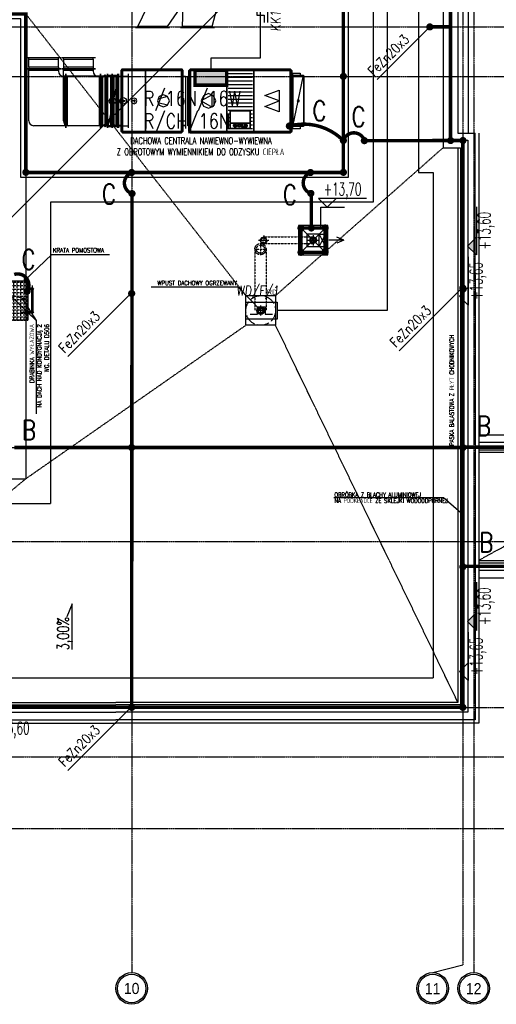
# Model space of a CAD drawing. Extents: x 3880 to 129921, y -116796 to -57711.
# Tile 7 of 110: x 8308 to 9272, y -102686 to -100697. Entities that reach past the tile are written whole.
import ezdxf
from ezdxf.enums import TextEntityAlignment as Align

# ---------------------------------------------------------------- set-up
doc = ezdxf.new("R2010")
doc.units = 0
doc.header["$LTSCALE"] = 2
for name, pattern in [('ACAD_ISO02W100', [15, 12, -3]), ('ACAD_ISO10W100', [18.5, 12, -3, 0.5, -3]), ('CENTER', [2, 1.25, -0.25, 0.25, -0.25]), ('DASHDOT', [1, 0.5, -0.25, 0, -0.25]), ('DASHED', [0.75, 0.5, -0.25]), ('DASHED2', [0.375, 0.25, -0.125]), ('DIVIDE2', [0.625, 0.25, -0.125, 0, -0.125, 0, -0.125])]:
    doc.linetypes.add(name, pattern=pattern)
doc.layers.get('0').update_dxf_attribs({"color": 101, "linetype": 'CONTINUOUS'})
for name, color, linetype in [('E35', 6, 'CONTINUOUS'), ('E50', 3, 'CONTINUOUS'), ('Ele-balustrada', 114, 'CONTINUOUS'), ('Ins-went', 141, 'CONTINUOUS'), ('Ins-wod', 152, 'CONTINUOUS'), ('m-went-opis', 86, 'CONTINUOUS'), ('Opis-rzedne', 52, 'CONTINUOUS'), ('Opis-spadki', 61, 'CONTINUOUS'), ('Os-osie glowne', 1, 'CENTER'), ('Os-osie-opis', 2, 'CONTINUOUS'), ('PULAYER0', 1, 'CONTINUOUS'), ('Sch-opis', 51, 'CONTINUOUS'), ('W-idok', 9, 'CONTINUOUS')]:
    doc.layers.add(name, color=color, linetype=linetype)
doc.styles.add('dwg_opis duży', font='ARIAL.TTF', dxfattribs={"width": 0.9})
doc.styles.add('dwg_opis podstawowy', font='romans.shx', dxfattribs={"width": 0.9})
doc.styles.add('ROMANS', font='romans', dxfattribs={"width": 0.85})
doc.styles.add('tab-bud$0$ROMANS', font='romans', dxfattribs={"width": 0.7})
doc.styles.add('TYTUL2', font='ARIAL.TTF')
doc.dimstyles.new('CHMIELNA', dxfattribs={"dimscale": 3.5, "dimtxt": 4, "dimasz": 1.5, "dimexe": 3, "dimexo": 0, "dimgap": 1, "dimtad": 1, "dimdec": 1, "dimrnd": 0.5, "dimzin": 12, "dimdsep": 46, "dimtxsty": 'ROMANS', "dimblk": 'DIMTICK', "dimcen": 0.09, "dimse1": 1, "dimse2": 1, "dimclrd": 143, "dimclrt": 53, "dimadec": 0, "dimazin": 0, "dimtfac": 1, "dimtdec": 1, "dimtix": 1, "dimtmove": 2, "dimatfit": 2, "dimldrblk": 'ARCHTICK', "dimfxl": 0, "dimtolj": 1, "dimtzin": 0, "dimarcsym": 0})

# ---------------------------------------------------------------- blocks, each defined once
blk = doc.blocks.new('_SKGJFKGJFGKHGJ')
blk.add_line((-13.5, -53.9), (-13.5, 6.9))
at = {"linetype": 'DASHDOT', "ltscale": 5, "flags": 128}
for points in [[(9.4, 0), (-20.4, 0)], [(9.4, -47), (-20.4, -47)]]:
    blk.add_lwpolyline(points, dxfattribs=at)
at = {"flags": 128}
for points in [[(-1.9, -48.5), (-15, -48.5), (-15, 1.5), (-1.9, 1.5)], [(-1.9, -45.5), (-12, -45.5), (-12, -1.5), (-1.9, -1.5)]]:
    blk.add_lwpolyline(points, dxfattribs=at)
for points in [[(0, 5), (0, -5), (-1, -5, -0.199443), (-1, 5)], [(0, -52), (0, -42), (-1, -42, 0.199443), (-1, -52)]]:
    blk.add_lwpolyline(points, format="xyb", close=True, dxfattribs=at)
at = {"linetype": 'DASHED', "ltscale": 0.1, "flags": 128}
for points in [[(-1.9, 1.5), (0, 1.5)], [(-1.9, -1.5), (0, -1.5)], [(0, -45.5), (-1.9, -45.5)], [(0, -48.5), (-1.9, -48.5)]]:
    blk.add_lwpolyline(points, dxfattribs=at)
blk = doc.blocks.new('DIMTICK')
for p, q in [((-1, 0), (1, 0)), ((0, 1), (0, -1))]:
    blk.add_line(p, q)
at = {"const_width": 0.141}
blk.add_lwpolyline([(0.71, 0.71), (-0.71, -0.71)], dxfattribs=at)
blk = doc.blocks.new('SPADKI')
at = {"ltscale": 25}
blk.add_lwpolyline([(0, 0), (0, -70), (-8, -50), (-8, -50)], dxfattribs=at)
at = {"ltscale": 25, "style": 'ROMANS', "width": 0.7}
blk.add_attdef('SP%', text='', height=18, rotation=90, dxfattribs=at).set_placement((-4.9, -24), align=Align.CENTER)
blk = doc.blocks.new('_opis_osi_liczbowy')
blk.add_hatch(color=256).paths.add_polyline_path([(32, 32), (32, 28.8, -1), (32, -28.8), (32, -32, 1)])
for radius in [32, 28.8]:
    blk.add_circle((32, 0), radius)
at = {"style": 'dwg_opis duży', "width": 0.9}
blk.add_attdef('AXNAMEH', text='', height=22.4, rotation=90, dxfattribs=at).set_placement((32, 0), align=Align.MIDDLE_CENTER)
blk = doc.blocks.new('dwg_kota kons 50')
blk.add_hatch(color=256).paths.add_polyline_path([(9, 9), (-9, 9), (0, 0)])
blk.add_lwpolyline([(39.75, 9), (-9, 9), (0, 0), (9, 9)])
at = {"style": 'dwg_opis podstawowy', "width": 0.6}
blk.add_attdef('KOTA_KONS', text='', height=12.75, dxfattribs=at).set_placement((15.375, 8.25), align=Align.BOTTOM_CENTER)
blk = doc.blocks.new('dwg_kota arch 50')
blk.add_lwpolyline([(39.75, 9), (-9, 9), (0, 0), (9, 9)])
at = {"style": 'dwg_opis podstawowy', "width": 0.6}
blk.add_attdef('KOTA_ARCH', text='', height=12.75, dxfattribs=at).set_placement((15.375, 8.25), align=Align.BOTTOM_CENTER)
blk = doc.blocks.new('_kgjdskfgjkfh')
at = {"linetype": 'ACAD_ISO10W100'}
for p, q in [((10, 0), (-10, 0)), ((0, 10), (0, -10))]:
    blk.add_line(p, q, dxfattribs=at)
at = {"linetype": 'Continuous', "ltscale": 7}
for p, q in [((-8, 0), (-5, 0)), ((-7.6, 2.5), (-4.8, 1.5)), ((-6.5, 4.7), (-4, 2.9)), ((-4.7, 6.5), (-2.9, 4)), ((-2.5, 7.6), (-1.5, 4.8)), ((0, 8), (0, 5)), ((2.5, 7.6), (1.5, 4.8)), ((4.7, 6.5), (2.9, 4)), ((6.5, 4.7), (4, 2.9)), ((7.6, 2.5), (4.8, 1.5)), ((8, 0), (5, 0)), ((-7.6, -2.5), (-4.8, -1.5)), ((-6.5, -4.7), (-4, -2.9)), ((-4.7, -6.5), (-2.9, -4)), ((-2.5, -7.6), (-1.5, -4.8)), ((0, -8), (0, -5)), ((2.5, -7.6), (1.5, -4.8)), ((4.7, -6.5), (2.9, -4)), ((6.5, -4.7), (4, -2.9)), ((7.6, -2.5), (4.8, -1.5))]:
    blk.add_line(p, q, dxfattribs=at)
at = {"linetype": 'ACAD_ISO02W100'}
blk.add_circle((0, 0), 30, dxfattribs=at)
at = {"linetype": 'Continuous', "ltscale": 7}
for radius in [8, 5]:
    blk.add_circle((0, 0), radius, dxfattribs=at)
blk = doc.blocks.new('_kmkdjgkdhfdh')
at = {"linetype": 'DASHED', "ltscale": 0.5}
for p, q in [((-11.2, 0), (11.2, 0)), ((0, 11.2), (0, -11.2))]:
    blk.add_line(p, q, dxfattribs=at)
for radius in [11.3, 8.25]:
    blk.add_circle((0, 0), radius, dxfattribs=at)
blk = doc.blocks.new('_STRZAŁKA_WENT')
for q in [(-6, -14), (0, -30.2), (6, -14)]:
    blk.add_line((0, 0), q)
blk = doc.blocks.new('A$C5F9C5678')
at = {"layer": 'E35'}
for p, q in [((-39.2, 9.9), (-39.2, 24.9)), ((-39.2, 24.9), (-24.2, 24.9)), ((-24.2, 24.9), (-24.2, 9.9)), ((-54.2, 9.9), (-39.2, 9.9)), ((-24.2, 9.9), (-9.2, 9.9))]:
    blk.add_line(p, q, dxfattribs=at)
blk.add_lwpolyline([(-63.3, 34.4), (0, 34.4), (0, 0), (-63.3, 0)], close=True, dxfattribs=at)
blk = doc.blocks.new('A$C396C56EA')
at = {"layer": 'E35'}
for p, q in [((0, 0), (45, 0)), ((0, -6.9), (15, -6.9)), ((15, -6.9), (15, -21.9)), ((30, -21.9), (30, -6.9)), ((30, -6.9), (45, -6.9)), ((15, -21.9), (30, -21.9))]:
    blk.add_line(p, q, dxfattribs=at)

msp = doc.modelspace()

# ---------------------------------------------------------------- hatches: boundary and pattern name
at = {"layer": 'E50'}
msp.add_hatch(color=256, dxfattribs=at).paths.add_polyline_path([(8662.845, -100799.149), (8662.845, -100829.149), (8726.845, -100829.149), (8726.845, -100799.149)])
at = {"layer": 'W-idok'}
h = msp.add_hatch(dxfattribs=at)
h.set_pattern_fill('ANGLE', color=256, angle=-90, style=0)
h.set_pattern_definition([(270, (106218.2245, -49335.598), (6.985, 2e-11), [5.08, -1.905]), (2e-10, (106218.2245, -49335.598), (-2e-11, 6.985), [5.08, -1.905])])
h.paths.add_polyline_path([(8324.923, -101224.113), (8324.923, -101304.113), (8284.423, -101304.113), (8284.423, -101224.113)])

# ---------------------------------------------------------------- linework, layer by layer
at = {"layer": 'E35'}
for p, q in [((8798.021, -100589.839), (7074.977, -102312.883)), ((9031.258, -100817.895), (9139.673, -100709.48)), ((9075.505, -101366.174), (9204.673, -101237.006)), ((8405.505, -101377.308), (8534.673, -101248.14)), ((8405.505, -101377.308), (8534.673, -101248.14)), ((8405.505, -102213.648), (8534.673, -102084.48)), ((8405.505, -102213.648), (8534.673, -102084.48))]:
    msp.add_line(p, q, dxfattribs=at)
at = {"layer": 'E50'}
for p, q in [((8794.485, -100593.374), (8794.485, -100774.708)), ((9051.587, -100593.374), (9051.587, -101284.302)), ((8694.845, -100774.708), (8694.845, -100799.149)), ((8794.485, -100774.708), (8694.845, -100774.708)), ((9051.587, -101284.302), (8828.697, -101284.302))]:
    msp.add_line(p, q, dxfattribs=at)
at = {"layer": 'E50', "linetype": 'DASHED2', "ltscale": 100, "const_width": 7}
msp.add_lwpolyline([(8320.673, -101005.549), (8962.945, -101005.549), (8962.945, -100042.601), (8242.863, -100042.601), (8242.863, -100685.302), (8320.673, -100685.302), (8320.673, -101005.549)], dxfattribs=at)
at = {"layer": 'E50', "const_width": 7}
for points in [[(9204.673, -100234.045), (9179.729, -100234.045), (9179.673, -100940.523)], [(9137.85, -100711.302), (9179.673, -100711.302)], [(9005.385, -100941.155), (9204.454, -100940.922)], [(9204.673, -102086.302), (9204.673, -100940.923)], [(8535.344, -101048.165), (8534.673, -102086.302)], [(8898.127, -101048.124), (8898.127, -101117.605)], [(8877.227, -101117.847), (8926.227, -101117.847), (8926.227, -101166.847), (8877.227, -101166.847), (8877.227, -101117.847)], [(9204.673, -101561.302), (8297.039, -101561.302)], [(9204.673, -102086.302), (6604.673, -102086.302)]]:
    msp.add_lwpolyline(points, dxfattribs=at)
at = {"layer": 'E50', "ltscale": 15, "const_width": 7}
for points in [[(9137.941, -100715.051, 1), (9137.759, -100707.553, 1)], [(8534.764, -101253.711, 1), (8534.582, -101246.213, 1)], [(9204.764, -101242.577, 1), (9204.582, -101235.079, 1)]]:
    msp.add_lwpolyline(points, format="xyb", close=True, dxfattribs=at)
at = {"layer": 'E50', "const_width": 7}
msp.add_lwpolyline([(8662.845, -100829.149), (8726.845, -100829.149), (8726.845, -100799.149), (8662.845, -100799.149)], close=True, dxfattribs=at)
for points in [[(8962.945, -100807.552, -1), (8962.945, -100815.052, -1)], [(8853.713, -100907.857, -1), (8853.713, -100915.357, -1)], [(8962.929, -100937.059, -1), (8962.929, -100944.559, -1)], [(9009.135, -100941.155, -1), (9001.635, -100941.155, -1)], [(9179.8, -100937.17, -1), (9179.8, -100944.67, -1)], [(9204.8, -100937.172, -1), (9204.8, -100944.672, -1)], [(8316.923, -101005.203, -1), (8324.423, -101005.203, -1)], [(8530.923, -101005.549, -1), (8538.423, -101005.549, -1)], [(8892.691, -101005.549, -1), (8900.191, -101005.549, -1)], [(8959.195, -101005.203, -1), (8966.695, -101005.203, -1)], [(8531.594, -101048.165, -1), (8539.094, -101048.165, -1)], [(8893.362, -101047.819, -1), (8900.862, -101047.819, -1)], [(8873.477, -101117.847, -1), (8880.977, -101117.847, -1)], [(8894.377, -101117.605, -1), (8901.877, -101117.605, -1)], [(8922.477, -101117.605, -1), (8929.977, -101117.605, -1)], [(8873.477, -101166.847, -1), (8880.977, -101166.847, -1)], [(8922.477, -101165.678, -1), (8929.977, -101165.678, -1)], [(8326.848, -101245.399, 1), (8319.348, -101245.399, 1)], [(9201.594, -101240.98, -1), (9209.094, -101240.98, -1)], [(8530.923, -101561.302, -1), (8538.423, -101561.302, -1)], [(9204.673, -101557.552, -1), (9204.673, -101565.052, -1)], [(9204.673, -101798.431, -1), (9204.673, -101805.931, -1)], [(8530.923, -102086.302, -1), (8538.423, -102086.302, -1)], [(8530.923, -102086.302, -1), (8538.423, -102086.302, -1)], [(9200.923, -102086.302, -1), (9208.423, -102086.302, -1)]]:
    msp.add_lwpolyline(points, format="xyb", close=True, dxfattribs=at)
for points in [[(8853.713, -100911.607, -0.26774138), (8962.583, -100940.809, -2.21832926)], [(8962.929, -100940.809, -0.71386373), (9005.199, -100940.137, -2.21832926)], [(8535.344, -101048.165, -0.71386373), (8534.673, -101005.895, -2.21832926)], [(8897.112, -101047.819, -0.71386373), (8896.441, -101005.549, -2.21832926)], [(8323.098, -101245.399, 0.70781437), (8297.039, -101211.652, 2.21832926)]]:
    msp.add_lwpolyline(points, format="xyb", dxfattribs=at)
at = {"layer": 'E50', "linetype": 'DIVIDE2', "ltscale": 70, "const_width": 7}
for points in [[(10754.673, -101561.302), (9204.673, -101560.611)], [(10754.673, -102331.302), (10754.673, -101801.51), (9204.673, -101801.51)]]:
    msp.add_lwpolyline(points, dxfattribs=at)
at = {"layer": 'Ele-balustrada'}
for points in [[(10750.173, -101559.302), (9236.673, -101559.302)], [(10754.173, -101563.302), (9236.673, -101563.302)], [(10756.673, -101799.802), (9236.673, -101799.802)], [(10752.673, -101803.802), (9236.673, -101803.802)]]:
    msp.add_lwpolyline(points, dxfattribs=at)
at = {"layer": 'Ins-went'}
for p, q in [((8546.882, -100710.379), (8643.082, -100512.779)), ((8606.882, -100710.379), (8743.082, -100512.779)), ((8637.723, -100710.379), (8643.123, -100534.779)), ((8697.723, -100710.379), (8743.123, -100534.779)), ((8606.882, -100710.379), (8546.882, -100710.379)), ((8546.882, -100710.379), (8546.882, -100713.379)), ((8606.882, -100710.379), (8606.882, -100713.379)), ((8697.723, -100710.379), (8637.723, -100710.379)), ((8637.723, -100710.379), (8637.723, -100713.379)), ((8697.723, -100710.379), (8697.723, -100713.379)), ((8611.382, -100713.379), (8542.382, -100713.379)), ((8702.223, -100713.379), (8633.223, -100713.379)), ((8322.145, -100773.349), (8391.145, -100773.349)), ((8326.645, -100776.349), (8326.645, -100773.349)), ((8326.645, -100776.349), (8386.645, -100776.349)), ((8326.645, -100792.949), (8326.645, -100776.349)), ((8386.645, -100776.349), (8386.645, -100773.349)), ((8386.645, -100792.949), (8386.645, -100776.349)), ((8392.371, -100773.379), (8461.371, -100773.379)), ((8396.871, -100776.379), (8396.871, -100773.379)), ((8396.871, -100776.379), (8456.871, -100776.379)), ((8396.871, -100776.379), (8396.871, -100792.979)), ((8456.871, -100776.379), (8456.871, -100773.379)), ((8456.871, -100776.379), (8456.871, -100792.979)), ((8322.145, -100795.949), (8391.145, -100795.949)), ((8391.145, -100795.949), (8322.145, -100795.949)), ((8386.645, -100792.949), (8326.645, -100792.949)), ((8326.645, -100792.949), (8326.645, -100795.949)), ((8326.645, -100900.949), (8326.645, -100795.949)), ((8326.645, -100798.949), (8386.645, -100798.949)), ((8386.645, -100792.949), (8386.645, -100795.949)), ((8386.645, -100795.949), (8386.645, -100800.949)), ((8392.371, -100795.949, 0), (8461.371, -100795.949, 0)), ((8461.371, -100795.979), (8392.371, -100795.979)), ((8456.871, -100792.979), (8396.871, -100792.979)), ((8396.871, -100792.979), (8396.871, -100795.979)), ((8396.871, -100900.949, 0), (8396.871, -100795.949, 0)), ((8396.871, -100798.949, 0), (8456.871, -100798.949, 0)), ((8401.645, -100915.449), (8401.645, -100806.449)), ((8401.645, -100806.449), (8401.645, -100915.449)), ((8456.871, -100792.979), (8456.871, -100795.979)), ((8456.871, -100795.949, 0), (8456.871, -100800.949, 0)), ((8471.871, -100915.449), (8471.871, -100806.449)), ((8471.871, -100806.449, 0), (8471.871, -100915.449, 0)), ((8476.346, -100813.424), (8481.296, -100808.474)), ((8481.296, -100913.424), (8481.296, -100808.474)), ((8481.296, -100808.474), (8483.771, -100810.949)), ((8485.771, -100806.449), (8485.771, -100915.449)), ((8485.771, -100915.449), (8485.771, -100806.449)), ((8507.745, -100808.949), (8486.245, -100912.949)), ((8495.145, -100915.449), (8495.145, -100806.449)), ((8495.145, -100806.449), (8495.145, -100915.449)), ((8499.295, -100813.099), (8503.595, -100808.799)), ((8503.595, -100913.099), (8503.595, -100808.799)), ((8503.595, -100808.799), (8505.745, -100810.949)), ((8505.771, -100806.449), (8505.771, -100915.449)), ((8507.745, -100806.449), (8507.745, -100915.449)), ((8507.745, -100915.449), (8507.745, -100806.449)), ((8513.245, -100799.149), (8516.245, -100796.149)), ((8513.245, -100922.549), (8513.245, -100799.149)), ((8516.245, -100796.149), (8635.245, -100796.149)), ((8527.745, -100806.449), (8527.745, -100915.449)), ((8635.245, -100796.149), (8638.245, -100799.149)), ((8638.245, -100799.149), (8638.245, -100922.549)), ((8650.345, -100799.149), (8653.345, -100796.149)), ((8650.345, -100922.649), (8650.345, -100799.149)), ((8653.345, -100796.149), (8855.345, -100796.149)), ((8729.845, -100805.149), (8778.845, -100805.149)), ((8855.345, -100796.149), (8858.345, -100799.149)), ((8858.345, -100799.149), (8858.345, -100922.649)), ((8860.945, -100808.749), (8860.945, -100805.099)), ((8860.945, -100912.749), (8882.445, -100808.749)), ((8401.645, -100810.949), (8396.645, -100810.949)), ((8398.645, -100810.949), (8398.645, -100910.949)), ((8495.145, -100810.949), (8401.645, -100810.949)), ((8404.645, -100910.949), (8404.645, -100810.949)), ((8471.871, -100810.949, 0), (8466.871, -100810.949, 0)), ((8468.871, -100810.949, 0), (8468.871, -100910.949, 0)), ((8473.871, -100810.949), (8471.871, -100810.949)), ((8473.871, -100810.949), (8476.346, -100813.424)), ((8473.871, -100910.949), (8473.871, -100810.949)), ((8476.346, -100908.474), (8476.346, -100813.424)), ((8483.771, -100910.949), (8483.771, -100810.949)), ((8483.771, -100810.949), (8485.771, -100810.949)), ((8505.771, -100810.949), (8485.771, -100810.949)), ((8492.145, -100810.949), (8492.145, -100910.949)), ((8497.145, -100810.949), (8495.145, -100810.949)), ((8497.145, -100810.949), (8499.295, -100813.099)), ((8497.145, -100910.949), (8497.145, -100810.949)), ((8499.295, -100908.799), (8499.295, -100813.099)), ((8505.745, -100910.949), (8505.745, -100810.949)), ((8505.745, -100810.949), (8507.745, -100810.949)), ((8507.745, -100810.949), (8508.245, -100810.949)), ((8507.745, -100810.949), (8527.745, -100810.949)), ((8729.845, -100812.582), (8778.845, -100812.582)), ((8729.845, -100820.015), (8778.845, -100820.015)), ((8729.845, -100827.449), (8778.845, -100827.449)), ((8697.445, -100848.257), (8675.395, -100860.899)), ((8697.445, -100873.541), (8697.445, -100848.257)), ((8729.845, -100834.882), (8778.845, -100834.882)), ((8729.845, -100842.315), (8778.845, -100842.315)), ((8729.845, -100849.749), (8778.845, -100849.749)), ((8803.895, -100849.727), (8833.295, -100838.849)), ((8833.295, -100860.899), (8803.895, -100849.727)), ((8833.295, -100838.849), (8833.295, -100882.949)), ((8542.289, -100860.849), (8536.501, -100860.849)), ((8539.395, -100857.955), (8539.395, -100863.742)), ((8607.463, -100852.281), (8587.372, -100857.104)), ((8607.463, -100869.416), (8587.372, -100864.593)), ((8675.395, -100860.899), (8697.445, -100873.541)), ((8729.845, -100857.182), (8778.845, -100857.182)), ((8729.845, -100864.615), (8778.845, -100864.615)), ((8803.895, -100872.071), (8833.295, -100860.899)), ((8729.845, -100872.049), (8778.845, -100872.049)), ((8729.845, -100879.482), (8778.845, -100879.482)), ((8729.845, -100886.915), (8734.095, -100886.915)), ((8734.095, -100905.649), (8734.095, -100880.649)), ((8734.095, -100880.649), (8774.595, -100880.649)), ((8774.595, -100880.649), (8774.595, -100905.649)), ((8774.595, -100886.915), (8778.845, -100886.915)), ((8833.295, -100882.949), (8803.895, -100872.071)), ((8476.346, -100908.474), (8473.871, -100910.949)), ((8481.296, -100913.424), (8476.346, -100908.474)), ((8499.295, -100908.799), (8497.145, -100910.949)), ((8503.595, -100913.099), (8499.295, -100908.799)), ((8729.845, -100894.349), (8734.095, -100894.349)), ((8729.845, -100901.782), (8734.095, -100901.782)), ((8729.845, -100909.215), (8734.095, -100909.215)), ((8734.095, -100915.649), (8734.095, -100905.649)), ((8747.545, -100909.729), (8746.245, -100910.295)), ((8756.745, -100907.962), (8756.745, -100913.619)), ((8756.745, -100907.962), (8758.645, -100907.962)), ((8758.645, -100907.962), (8758.645, -100912.275)), ((8761.945, -100907.962), (8761.945, -100913.619)), ((8761.945, -100907.962), (8763.845, -100907.962)), ((8761.945, -100907.962), (8764.945, -100907.962)), ((8763.845, -100909.305), (8763.945, -100912.346)), ((8763.845, -100909.305), (8765.245, -100909.305)), ((8774.595, -100894.349), (8778.845, -100894.349)), ((8774.595, -100901.782), (8778.845, -100901.782)), ((8774.595, -100905.649), (8774.595, -100915.649)), ((8774.595, -100909.215), (8778.845, -100909.215)), ((8401.645, -100910.949), (8336.645, -100910.949)), ((8495.145, -100910.949), (8401.645, -100910.949)), ((8471.871, -100910.949, 0), (8406.871, -100910.949, 0)), ((8471.871, -100910.949), (8473.871, -100910.949)), ((8483.771, -100910.949), (8481.296, -100913.424)), ((8485.771, -100910.949), (8483.771, -100910.949)), ((8505.771, -100910.949), (8485.771, -100910.949)), ((8495.145, -100910.949), (8497.145, -100910.949)), ((8505.745, -100910.949), (8503.595, -100913.099)), ((8507.745, -100910.949), (8505.745, -100910.949)), ((8507.745, -100910.949), (8527.745, -100910.949)), ((8516.245, -100925.549), (8513.245, -100922.549)), ((8635.245, -100925.549), (8516.245, -100925.549)), ((8638.245, -100922.549), (8635.245, -100925.549)), ((8653.345, -100925.649), (8650.345, -100922.649)), ((8729.845, -100916.649), (8778.845, -100916.649)), ((8747.845, -100910.719), (8743.945, -100910.719)), ((8743.945, -100910.719), (8743.945, -100911.568)), ((8743.945, -100911.568), (8745.545, -100911.568)), ((8746.245, -100910.295), (8745.845, -100910.295)), ((8756.745, -100913.619), (8761.345, -100913.619)), ((8758.645, -100912.275), (8758.945, -100912.487)), ((8758.945, -100912.487), (8761.245, -100912.487)), ((8761.245, -100912.487), (8761.345, -100912.558)), ((8761.345, -100912.558), (8761.345, -100913.619)), ((8761.945, -100913.619), (8766.245, -100913.619)), ((8761.945, -100913.619), (8763.845, -100913.619)), ((8763.845, -100912.346), (8765.345, -100912.346)), ((8858.345, -100922.649), (8855.345, -100925.649)), ((8891.334, -101142.347), (8912.119, -101142.347)), ((8901.727, -101131.955), (8901.727, -101152.74))]:
    msp.add_line(p, q, dxfattribs=at)
at = {"layer": 'Ins-went', "linetype": 'DASHED2'}
for p, q in [((8791.334, -101142.347), (8812.119, -101142.347)), ((8801.727, -101131.955), (8801.727, -101152.74))]:
    msp.add_line(p, q, dxfattribs=at)
for points in [[(8801.727, -101135.747), (8901.727, -101135.747)], [(8801.727, -101148.947), (8901.727, -101148.947)]]:
    msp.add_lwpolyline(points, dxfattribs=at)
at = {"layer": 'Ins-went'}
for points in [[(8486.245, -100808.949, 0), (8507.745, -100808.949, 0), (8507.745, -100912.949, 0), (8486.245, -100912.949, 0)], [(8513.245, -100799.149, 0), (8516.245, -100799.149, 0), (8516.245, -100796.149, 0)], [(8513.245, -100922.549, 0), (8516.245, -100922.549, 0), (8516.245, -100799.149, 0), (8513.245, -100799.149, 0)], [(8635.245, -100796.149, 0), (8635.245, -100799.149, 0), (8516.245, -100799.149, 0), (8516.245, -100796.149, 0)], [(8635.245, -100922.549, 0), (8635.245, -100799.149, 0), (8516.245, -100799.149, 0), (8516.245, -100922.549, 0)], [(8562.545, -100799.149, 0), (8562.545, -100922.549, 0), (8516.245, -100922.549, 0), (8516.245, -100799.149, 0)], [(8635.245, -100799.149, 0), (8635.245, -100922.549, 0), (8562.545, -100922.549, 0), (8562.545, -100799.149, 0)], [(8635.245, -100796.149, 0), (8635.245, -100799.149, 0), (8638.245, -100799.149, 0)], [(8638.245, -100922.549, 0), (8638.245, -100799.149, 0), (8635.245, -100799.149, 0), (8635.245, -100922.549, 0)], [(8650.345, -100799.149, 0), (8653.345, -100799.149, 0), (8653.345, -100796.149, 0)], [(8650.345, -100922.649, 0), (8653.345, -100922.649, 0), (8653.345, -100799.149, 0), (8650.345, -100799.149, 0)], [(8855.345, -100796.149, 0), (8855.345, -100799.149, 0), (8653.345, -100799.149, 0), (8653.345, -100796.149, 0)], [(8855.345, -100922.649, 0), (8855.345, -100799.149, 0), (8653.345, -100799.149, 0), (8653.345, -100922.649, 0)], [(8726.845, -100799.149, 0), (8726.845, -100922.649, 0), (8653.345, -100922.649, 0), (8653.345, -100799.149, 0)], [(8726.845, -100922.649, 0), (8726.845, -100799.149, 0), (8781.845, -100799.149, 0), (8781.845, -100922.649, 0)], [(8855.345, -100799.149, 0), (8855.345, -100922.649, 0), (8781.845, -100922.649, 0), (8781.845, -100799.149, 0)], [(8855.345, -100796.149, 0), (8855.345, -100799.149, 0), (8858.345, -100799.149, 0)], [(8858.345, -100922.649, 0), (8858.345, -100799.149, 0), (8855.345, -100799.149, 0), (8855.345, -100922.649, 0)], [(8882.445, -100912.749, 0), (8860.945, -100912.749, 0), (8860.945, -100808.749, 0), (8882.445, -100808.749, 0)], [(8586.778, -100860.849, 0), (8590.327, -100869.416, 0), (8598.895, -100872.965, 0), (8607.463, -100869.416, 0), (8611.012, -100860.849, 0), (8607.463, -100852.281, 0), (8598.895, -100848.732, 0), (8590.327, -100852.281, 0)], [(8675.395, -100860.899, 0), (8679.701, -100871.293, 0), (8690.095, -100875.599, 0), (8700.49, -100871.293, 0), (8704.795, -100860.899, 0), (8700.49, -100850.504, 0), (8690.095, -100846.199, 0), (8679.701, -100850.504, 0)], [(8494.845, -100860.949, 0), (8495.475, -100862.469, 0), (8496.995, -100863.099, 0), (8498.515, -100862.469, 0), (8499.145, -100860.949, 0), (8498.515, -100859.428, 0), (8496.995, -100858.799, 0), (8495.475, -100859.428, 0)], [(8533.608, -100860.849, 0), (8535.303, -100864.941, 0), (8539.395, -100866.636, 0), (8543.488, -100864.941, 0), (8545.183, -100860.849, 0), (8543.488, -100856.756, 0), (8539.395, -100855.061, 0), (8535.303, -100856.756, 0)], [(8869.545, -100860.749, 0), (8870.175, -100862.269, 0), (8871.695, -100862.899, 0), (8873.215, -100862.269, 0), (8873.845, -100860.749, 0), (8873.215, -100859.228, 0), (8871.695, -100858.599, 0), (8870.175, -100859.228, 0)], [(8734.095, -100880.649, 0), (8734.095, -100905.649, 0), (8774.595, -100905.649, 0), (8774.595, -100880.649, 0)], [(8774.595, -100915.649, 0), (8774.595, -100905.649, 0), (8734.095, -100905.649, 0), (8734.095, -100915.649, 0)], [(8752.245, -100907.891, 0), (8749.417, -100908.719, 0), (8748.245, -100910.719, 0), (8749.417, -100912.719, 0), (8752.245, -100913.548, 0), (8755.074, -100912.719, 0), (8756.245, -100910.719, 0), (8755.074, -100908.719, 0)], [(8752.245, -100909.234, 0), (8750.76, -100909.669, 0), (8750.145, -100910.719, 0), (8750.76, -100911.769, 0), (8752.245, -100912.204, 0), (8753.73, -100911.769, 0), (8754.345, -100910.719, 0), (8753.73, -100909.669, 0)], [(8516.245, -100925.549, 0), (8516.245, -100922.549, 0), (8513.245, -100922.549, 0)], [(8635.245, -100925.549, 0), (8635.245, -100922.549, 0), (8516.245, -100922.549, 0), (8516.245, -100925.549, 0)], [(8638.245, -100922.549, 0), (8635.245, -100922.549, 0), (8635.245, -100925.549, 0)], [(8653.345, -100925.649, 0), (8653.345, -100922.649, 0), (8650.345, -100922.649, 0)], [(8855.345, -100925.649, 0), (8855.345, -100922.649, 0), (8653.345, -100922.649, 0), (8653.345, -100925.649, 0)], [(8858.345, -100922.649, 0), (8855.345, -100922.649, 0), (8855.345, -100925.649, 0)]]:
    msp.add_polyline3d(points, close=True, dxfattribs=at)
for points in [[(8860.945, -100805.099, 0), (8875.745, -100805.099, 0), (8875.745, -100808.749, 0)], [(8486.245, -100910.949, 0), (8485.745, -100910.949, 0), (8485.745, -100810.949, 0), (8486.245, -100810.949, 0)], [(8513.245, -100910.749, 0), (8508.245, -100910.749, 0), (8508.245, -100810.749, 0), (8513.245, -100810.749, 0)], [(8638.245, -100810.749, 0), (8643.245, -100810.749, 0), (8643.245, -100910.749, 0), (8638.245, -100910.749, 0)], [(8650.345, -100910.749, 0), (8648.245, -100910.749, 0), (8648.245, -100810.749, 0), (8650.345, -100810.749, 0)], [(8858.345, -100810.749, 0), (8860.445, -100810.749, 0), (8860.445, -100910.749, 0), (8858.345, -100910.749, 0)], [(8860.945, -100910.749, 0), (8860.445, -100910.749, 0), (8860.445, -100810.749, 0), (8860.945, -100810.749, 0)], [(8882.445, -100810.749, 0), (8882.945, -100810.749, 0), (8882.945, -100910.749, 0), (8882.445, -100910.749, 0)], [(8747.508, -100909.668, 0), (8746.759, -100908.881, 0), (8745.676, -100908.319, 0), (8744.389, -100908.05, 0), (8743.048, -100908.106, 0), (8741.814, -100908.48, 0), (8740.833, -100909.128, 0), (8740.22, -100909.973, 0), (8740.049, -100910.915, 0), (8740.34, -100911.842, 0), (8741.058, -100912.644, 0), (8742.118, -100913.226, 0), (8743.394, -100913.52, 0), (8744.736, -100913.49, 0), (8745.985, -100913.141, 0), (8746.991, -100912.512, 0), (8747.637, -100911.68, 0), (8747.845, -100910.742, 0)], [(8745.736, -100910.259, 0), (8745.42, -100909.848, 0), (8744.931, -100909.532, 0), (8744.323, -100909.346, 0), (8743.662, -100909.311, 0), (8743.022, -100909.431, 0), (8742.472, -100909.691, 0), (8742.072, -100910.065, 0), (8741.867, -100910.51, 0), (8741.879, -100910.979, 0), (8742.107, -100911.418, 0), (8742.525, -100911.782, 0), (8743.088, -100912.028, 0), (8743.734, -100912.131, 0), (8744.392, -100912.08, 0), (8744.991, -100911.879, 0), (8745.463, -100911.551, 0)], [(8766.244, -100913.633, 0), (8767.541, -100913.161, 0), (8768.522, -100912.397, 0), (8769.063, -100911.439, 0), (8769.095, -100910.407, 0), (8768.614, -100909.433, 0), (8767.681, -100908.64, 0), (8766.414, -100908.128, 0), (8764.974, -100907.962, 0)], [(8765.289, -100912.327, 0), (8766.045, -100912.137, 0), (8766.655, -100911.769, 0), (8767.037, -100911.271, 0), (8767.142, -100910.709, 0), (8766.955, -100910.157, 0), (8766.501, -100909.69, 0), (8765.84, -100909.369, 0), (8765.06, -100909.237, 0)], [(8508.245, -100910.749, 0), (8508.245, -100910.949, 0), (8507.745, -100910.949, 0)], [(8513.245, -100910.949, 0), (8508.245, -100910.949, 0), (8508.245, -100910.749, 0)], [(8643.245, -100910.749, 0), (8643.245, -100910.949, 0), (8638.245, -100910.949, 0)], [(8650.345, -100911.049, 0), (8648.245, -100911.049, 0), (8648.245, -100910.749, 0)], [(8860.445, -100910.749, 0), (8860.445, -100911.049, 0), (8858.345, -100911.049, 0)], [(8860.945, -100911.049, 0), (8860.445, -100911.049, 0), (8860.445, -100910.749, 0)], [(8875.745, -100912.749, 0), (8875.745, -100916.999, 0), (8860.945, -100916.999, 0), (8860.945, -100912.749, 0)]]:
    msp.add_polyline3d(points, dxfattribs=at)
for centre, radius in [((8495.771, -100860.949), 6.667), ((8517.745, -100860.949), 6.667), ((8901.727, -101142.347), 6.6), ((8901.727, -101142.347), 5)]:
    msp.add_circle(centre, radius, dxfattribs=at)
at = {"layer": 'Ins-went', "linetype": 'DASHED2'}
for radius in [6.6, 5]:
    msp.add_circle((8801.727, -101142.347), radius, dxfattribs=at)
at = {"layer": 'Ins-went'}
for centre in [(8396.645, -100800.949), (8466.871, -100800.949, 0), (8336.645, -100900.949), (8406.871, -100900.949, 0)]:
    msp.add_arc(centre, 10, 180, 270, dxfattribs=at)
for points in [[(8500.181, -100865.949), (8489.105, -100860.949), (8500.181, -100855.949)], [(8513.336, -100855.949), (8524.412, -100860.949), (8513.336, -100865.949)]]:
    msp.add_solid(points, dxfattribs=at)
at = {"layer": 'Ins-wod', "linetype": 'DASHED', "ltscale": 0.5}
for points in [[(8783.879, -101160.368), (8783.879, -101284.302)], [(8806.473, -101160.368), (8806.473, -101284.302)]]:
    msp.add_lwpolyline(points, dxfattribs=at)
at = {"layer": 'Opis-rzedne'}
msp.add_lwpolyline([(8917.493, -101117.847), (8917.493, -101075.851), (8965.449, -101075.851)], dxfattribs=at)
at = {"layer": 'Os-osie glowne'}
for points in [[(8534.673, -96629.302), (8534.673, -102606.302)], [(9204.673, -96629.302), (9204.673, -102606.302)], [(9226.673, -96629.302), (9226.673, -102606.302)], [(6322.673, -100711.302), (18589.673, -100711.302)], [(6322.673, -100811.302), (18589.673, -100811.302)], [(6322.673, -101561.302), (18589.673, -101561.302)], [(6322.673, -101751.302), (18589.673, -101751.302)], [(6322.673, -102086.302), (18589.673, -102086.302)], [(6322.673, -102186.302), (18589.673, -102186.302)], [(6322.673, -102331.302), (18589.673, -102331.302)]]:
    msp.add_lwpolyline(points, dxfattribs=at)
at = {"layer": 'Os-osie-opis'}
for points in [[(8534.673, -102606.302), (8534.673, -102622.302)], [(9143.69, -102622.302), (9204.673, -102606.302)], [(9226.673, -102606.302), (9226.673, -102622.302)]]:
    msp.add_lwpolyline(points, dxfattribs=at)
at = {"layer": 'PULAYER0', "linetype": 'Continuous'}
msp.add_line((8855.345, -100925.649), (8653.345, -100925.649), dxfattribs=at)
at = {"layer": 'Sch-opis'}
msp.add_lwpolyline([(8943.842, -101662.501), (9165.814, -101662.501), (9206.004, -101697.422)], dxfattribs=at)
at = {"layer": 'W-idok'}
for p, q in [((9022.945, -99952.601), (9022.945, -101065.549)), ((9229.673, -101212.302), (9229.673, -100926.302)), ((9236.673, -100926.302), (9236.673, -102118.302)), ((9022.945, -101065.549), (8370.673, -101065.549)), ((9194.673, -101212.302), (9194.673, -102076.302)), ((9199.673, -101212.302), (9199.673, -102081.302)), ((9214.673, -101212.302), (9214.673, -102096.302)), ((9229.673, -101212.302), (9229.673, -102111.302)), ((10729.673, -101536.302), (9236.673, -101536.302)), ((10744.673, -101551.302), (9236.673, -101551.302)), ((10759.673, -101566.302), (9236.673, -101566.302)), ((10764.673, -101571.302), (9236.673, -101571.302)), ((6678.673, -101624.302), (8320.673, -101624.302)), ((7374.673, -101674.302), (8370.673, -101674.302)), ((9236.673, -101789.302), (10764.673, -101789.302)), ((9236.673, -101794.302), (10759.673, -101794.302)), ((9236.673, -101809.302), (10744.673, -101809.302)), ((9236.673, -101824.302), (10729.673, -101824.302)), ((9194.673, -102076.302), (8502.673, -102076.302)), ((9199.673, -102081.302), (8502.673, -102081.302)), ((9214.673, -102096.302), (8502.673, -102096.302)), ((9229.673, -102111.302), (8502.673, -102111.302)), ((9236.673, -102118.302), (8502.673, -102118.302))]:
    msp.add_line(p, q, dxfattribs=at)
for points in [[(8972.945, -101015.549), (8310.673, -101015.549), (8310.673, -100695.302), (8232.863, -100695.302), (8232.863, -100032.601), (8972.945, -100032.601)], [(8962.945, -101005.549), (8320.673, -101005.549), (8320.673, -100685.302), (8320.673, -100685.302), (8242.863, -100685.302), (8242.863, -100042.601), (8962.945, -100042.601), (8962.945, -101005.549)], [(8872.227, -101112.847), (8872.227, -101171.847), (8931.227, -101171.847), (8931.227, -101112.847)], [(8324.923, -101224.113), (8324.923, -101304.113), (8284.423, -101304.113), (8284.423, -101224.113)], [(8765.673, -101254.302), (8825.673, -101254.302), (8825.673, -101314.302), (8765.673, -101314.302)]]:
    msp.add_lwpolyline(points, close=True, dxfattribs=at)
for points in [[(9114.673, -100175.302), (9114.673, -101005.523)], [(9164.673, -100225.302), (9164.673, -100955.523)], [(9179.673, -100240.302), (9179.673, -100940.523)], [(9194.673, -100254.302), (9194.673, -100926.302)], [(9215.673, -100254.302), (9215.673, -100926.302)], [(8320.673, -100685.302), (8320.673, -101624.302)], [(9194.673, -100926.302), (9229.673, -100926.302)], [(9179.673, -100940.523), (9214.673, -100940.523)], [(9214.673, -100940.523), (9214.673, -101212.302)], [(9164.673, -100955.523), (9199.673, -100955.523)], [(9194.673, -100955.523), (9194.673, -101212.302)], [(9199.673, -100955.523), (9199.673, -101212.302)], [(9114.673, -101005.523), (9144.673, -101005.523)], [(9144.673, -101005.523), (9144.673, -102026.302)], [(8370.673, -101065.549), (8370.673, -101674.302)], [(8872.227, -101112.847), (8931.227, -101171.847)], [(8931.227, -101112.847), (8872.227, -101171.847)], [(6814.673, -101719.302), (6572.673, -101719.302), (6572.673, -102118.302), (8502.673, -102118.302)], [(6809.673, -101726.302), (6579.673, -101726.302), (6579.673, -102111.302), (8502.673, -102111.302)], [(6809.673, -101741.302), (6594.673, -101741.302), (6594.673, -102096.302), (8502.673, -102096.302)], [(6809.673, -101756.302), (6609.673, -101756.302), (6609.673, -102081.302), (8502.673, -102081.302)], [(6814.673, -101761.302), (6614.673, -101761.302), (6614.673, -102076.302), (8502.673, -102076.302)], [(7374.673, -102026.302), (9144.673, -102026.302)]]:
    msp.add_lwpolyline(points, dxfattribs=at)
at = {"layer": 'W-idok', "linetype": 'DASHED'}
for points in [[(8765.673, -101254.302), (8320.673, -100685.302)], [(8825.673, -101254.302), (9164.673, -100955.523)], [(8914.227, -101129.847), (8926.227, -101129.847)], [(8914.227, -101129.847), (8926.227, -101154.847)], [(8926.227, -101129.847), (8914.227, -101154.847)], [(8914.227, -101154.847), (8926.227, -101154.847)], [(8765.673, -101314.302), (8320.673, -101624.302)], [(9194.673, -102076.302), (8825.673, -101314.302)], [(8320.673, -101624.302), (7772.673, -102076.302)], [(9527.173, -101631.302), (9236.673, -101789.302)]]:
    msp.add_lwpolyline(points, dxfattribs=at)
for points in [[(8877.227, -101117.847), (8877.227, -101166.847), (8926.227, -101166.847), (8926.227, -101117.847)], [(8889.227, -101129.847), (8889.227, -101154.847), (8914.227, -101154.847), (8914.227, -101129.847)]]:
    msp.add_lwpolyline(points, close=True, dxfattribs=at)

# ---------------------------------------------------------------- block references
at = {"layer": 'E35', "rotation": 270}
msp.add_blockref('A$C396C56EA', (8809.46, -100657.611), dxfattribs=at)
at = {"layer": 'E35'}
msp.add_blockref('A$C5F9C5678', (8828.697, -101301.722), dxfattribs=at)
at = {"layer": 'Ele-balustrada', "xscale": -1}
msp.add_blockref('_SKGJFKGJFGKHGJ', (8320.673, -101240.613), dxfattribs=at)
at = {"layer": 'Ins-went', "xscale": -1, "rotation": 270}
msp.add_blockref('_STRZAŁKA_WENT', (8963.641, -101142.347), dxfattribs=at)
at = {"layer": 'Ins-wod'}
msp.add_blockref('_kmkdjgkdhfdh', (8795.223, -101160.368), dxfattribs=at)
at = {"layer": 'Ins-wod', "rotation": 270}
msp.add_blockref('_kgjdskfgjkfh', (8795.673, -101284.302), dxfattribs=at)
at = {"layer": 'Opis-rzedne', "xscale": 2, "yscale": 2, "zscale": 2}
msp.add_blockref('dwg_kota arch 50', (8930.472, -101075.851), dxfattribs=at).add_auto_attribs({'KOTA_ARCH': '+13,70'})
at = {"layer": 'Opis-rzedne'}
ref = msp.add_blockref('dwg_kota kons 50', (9214.272, -101154.069), dxfattribs=dict(at, xscale=-2, yscale=2, zscale=2, rotation=270))
ref.add_attrib('KOTA_KONS', '+13,60', dxfattribs={"layer": '0', "height": 25.5, "rotation": 90, "style": 'dwg_opis podstawowy', "width": 0.6}).set_placement((9268.415, -101123.319), align=Align.BOTTOM_CENTER)
ref = msp.add_blockref('dwg_kota arch 50', (9197.6, -101255.343), dxfattribs=dict(at, xscale=-2, yscale=2, zscale=2, rotation=270))
ref.add_attrib('KOTA_ARCH', '+13,65', dxfattribs={"layer": '0', "height": 25.5, "rotation": 90, "style": 'dwg_opis podstawowy', "width": 0.6}).set_placement((9251.743, -101224.593), align=Align.BOTTOM_CENTER)
ref = msp.add_blockref('dwg_kota kons 50', (9214.272, -101912.767), dxfattribs=dict(at, xscale=-2, yscale=2, zscale=2, rotation=270))
ref.add_attrib('KOTA_KONS', '+13,60', dxfattribs={"layer": '0', "height": 25.5, "rotation": 90, "style": 'dwg_opis podstawowy', "width": 0.6}).set_placement((9268.415, -101882.017), align=Align.BOTTOM_CENTER)
ref = msp.add_blockref('dwg_kota arch 50', (9197.6, -102014.041), dxfattribs=dict(at, xscale=-2, yscale=2, zscale=2, rotation=270))
ref.add_attrib('KOTA_ARCH', '+13,65', dxfattribs={"layer": '0', "height": 25.5, "rotation": 90, "style": 'dwg_opis podstawowy', "width": 0.6}).set_placement((9251.743, -101983.291), align=Align.BOTTOM_CENTER)
ref = msp.add_blockref('dwg_kota kons 50', (8259.319, -102094.317), dxfattribs=dict(at, xscale=-2, yscale=2, zscale=2, rotation=180))
ref.add_attrib('KOTA_KONS', '+13,60', dxfattribs={"layer": '0', "height": 25.5, "style": 'dwg_opis podstawowy', "width": 0.6}).set_placement((8290.069, -102148.46), align=Align.BOTTOM_CENTER)
at = {"layer": 'Opis-spadki'}
ref = msp.add_blockref('SPADKI', (8414.322, -101969.284), dxfattribs=dict(at, xscale=-1.320808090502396, yscale=1.320808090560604, zscale=1.320808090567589, rotation=180))
ref.add_attrib('SP%', '3,00%', dxfattribs={"layer": '0', "ltscale": 25, "height": 23.7745, "rotation": 90, "style": 'ROMANS', "width": 0.7}).set_placement((8407.854, -101937.521), align=Align.CENTER)
at = {"layer": 'Os-osie-opis', "rotation": 270}
msp.add_blockref('_opis_osi_liczbowy', (8534.673, -102622.302), dxfattribs=at).add_auto_attribs({'AXNAMEH': '10'})
at = {"layer": 'Os-osie-opis'}
ref = msp.add_blockref('_opis_osi_liczbowy', (9143.69, -102622.302), dxfattribs=dict(at, rotation=270))
ref.add_attrib('AXNAMEH', '11', dxfattribs={"layer": '0', "height": 22.4, "style": 'dwg_opis duży', "width": 0.9}).set_placement((9143.69, -102654.684), align=Align.MIDDLE_CENTER)
ref = msp.add_blockref('_opis_osi_liczbowy', (9226.673, -102622.302), dxfattribs=dict(at, rotation=270))
ref.add_attrib('AXNAMEH', '12', dxfattribs={"layer": '0', "height": 22.4, "style": 'dwg_opis duży', "width": 0.9}).set_placement((9226.673, -102654.684), align=Align.MIDDLE_CENTER)

# ---------------------------------------------------------------- texts
at = {"layer": 'E35', "style": 'ROMANS', "oblique": 5, "width": 0.8}
msp.add_text('KK100', height=20, rotation=90, dxfattribs=at).set_placement((8836.068, -100720.566))
at = {"layer": 'E35', "style": 'ROMANS', "width": 0.8}
for p in [(9024.401, -100812.333), (9068.854, -101360.406), (9068.854, -101360.406), (8398.854, -101371.54), (8398.854, -101371.54), (8398.854, -102207.88), (8398.854, -102207.88)]:
    msp.add_text('FeZn20x3', height=20, rotation=45, dxfattribs=at).set_placement(p)
at = {"layer": 'E35', "style": 'ROMANS', "oblique": 5, "width": 0.8}
msp.add_text('WD/F/1', height=20, dxfattribs=at).set_placement((8746.369, -101254.363))
at = {"layer": 'E50', "style": 'ROMANS', "width": 0.8}
for s, p in [('R/16N/16W', (8558.882, -100870.931)), ('R/CH/16N', (8558.882, -100916.561))]:
    msp.add_text(s, height=30, dxfattribs=at).set_placement(p)
at = {"layer": 'E50', "ltscale": 50, "style": 'ROMANS', "width": 0.8}
for s, p in [('C', (8900.071, -100900.762)), ('C', (8979.323, -100912.82)), ('C', (8474.429, -101069.086)), ('C', (8840.186, -101070.433)), ('C', (8311.706, -101201.365)), ('B', (8312.338, -101546.032)), ('B', (9232.637, -101537.613)), ('B', (9237.257, -101772.995))]:
    msp.add_text(s, height=40, dxfattribs=at).set_placement(p)
at = {"layer": 'Ins-wod', "insert": (8808.279, -101242.044), "char_height": 10.2123, "width": 1336.21749, "attachment_point": 1, "style": 'TYTUL2'}
msp.add_mtext('RD', dxfattribs=at)
at = {"layer": 'm-went-opis', "style": 'tab-bud$0$ROMANS', "width": 0.7}
for s, p in [('DACHOWA CENTRALA NAWIEWNO-WYWIEWNA', (8531.834, -100948.002)), ('Z OBROTOWYM WYMIENNIKIEM DO ODZYSKU CIEPŁA', (8504.392, -100970.495))]:
    msp.add_text(s, height=13.44646, rotation=0, dxfattribs=at).set_placement(p)
at = {"layer": 'Sch-opis', "style": 'ROMANS', "width": 0.7}
msp.add_text('OPASKA BALASTOWA Z PŁYT CHODNIKOWYCH', height=9, rotation=90, dxfattribs=at).set_placement((9186.726, -101565.061))
for s, p in [('OBRÓBKA Z BLACHY ALUMINIOWEJ', (8944.921, -101661.267)), ('NA PODKŁADCE ZE SKLEJKI WODOODPORNEJ', (8944.921, -101673.254))]:
    msp.add_text(s, height=9, dxfattribs=at).set_placement(p)
at = {"layer": 'Sch-opis', "char_height": 9, "width": 203.76147, "style": 'ROMANS'}
for s, insert, attachment_point in [('KRATA POMOSTOWA', (8375.368, -101158.105), 1), ('WPUST DACHOWY OGRZEWANY', (8747.86, -101224.342), 3)]:
    msp.add_mtext(s, dxfattribs=dict(at, insert=insert, attachment_point=attachment_point))
at = {"layer": 'Sch-opis', "insert": (8328.403, -101311.948), "char_height": 9, "width": 203.76147, "attachment_point": 3, "rotation": 90, "style": 'ROMANS'}
msp.add_mtext('DRABINKA WYŁAZOWA\\PNA DACH NAD KONDYGNACJĄ 2\\PWG. DETALU D506', dxfattribs=at)

# ---------------------------------------------------------------- leaders
at = {"layer": 'Sch-opis'}
for points in [[(8317.423, -101224.113), (8373.361, -101171.173), (8490.145, -101171.173)], [(8795.673, -101284.302), (8749.867, -101237.409), (8574.286, -101237.409)], [(8289.673, -101254.635), (8341.471, -101304.636), (8341.471, -101477.904)], [(8312.717, -101259.181), (8341.471, -101304.636), (8341.471, -101493.326)]]:
    msp.add_leader(points, dimstyle='CHMIELNA', override={"dimasz": 4, "dimgap": 1, "dimtad": 0}, dxfattribs=at)

doc.saveas('drawing.dxf')
